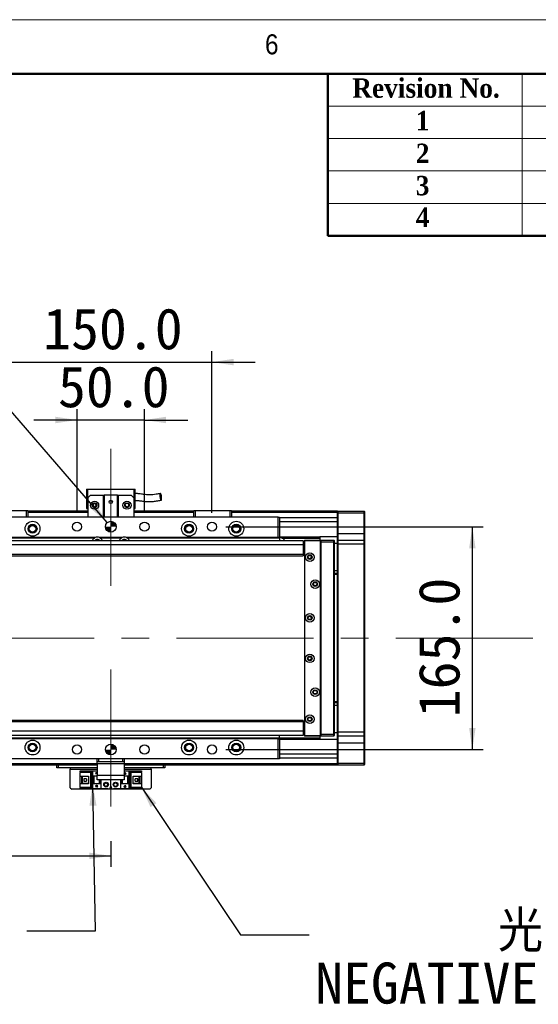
# Model space of a CAD drawing. Header units: millimetres. Extents: x 40 to 3320, y 40 to 2336.
# Tile 10 of 11: x 2091 to 2476, y 1607 to 2336. Entities that reach past the tile are written whole.
import ezdxf

# ---------------------------------------------------------------- set-up
doc = ezdxf.new("R2010")
doc.units = ezdxf.units.MM
doc.header["$LTSCALE"] = 8
doc.linetypes.add('CENTERX2', pattern=[20.32, 12.7, -2.54, 2.54, -2.54])
doc.layers.add('DIMNS', color=7, linetype='Continuous')
doc.styles.add('SLDTEXTSTYLE0', font='Gothic.ttf', dxfattribs={"width": 0.913})
doc.styles.add('SLDTEXTSTYLE1', font='timesbd.ttf', dxfattribs={"width": 0.933})
doc.styles.add('SLDTEXTSTYLE10', font='txt')
doc.styles.add('SLDTEXTSTYLE7', font='txt')
doc.styles.add('SLDTEXTSTYLE8', font='txt', dxfattribs={"bigfont": 'bigfont'})
doc.styles.add('SLDTEXTSTYLE9', font='txt', dxfattribs={"bigfont": 'bigfont'})
doc.dimstyles.new('SLDDIMSTYLE0', dxfattribs={"dimtxt": 30.4, "dimasz": 16, "dimexe": 0, "dimexo": 0.0625, "dimgap": 7.6, "dimtad": 2, "dimdec": 1, "dimrnd": 1e-09, "dimzin": 4, "dimdsep": 46, "dimtxsty": 'SLDTEXTSTYLE7', "dimsah": 1, "dimcen": 0.09, "dimadec": 0, "dimazin": 1, "dimtfac": 1, "dimtdec": 1, "dimtmove": 0, "dimatfit": 0, "dimfxl": 0, "dimfrac": 2, "dimtolj": 1, "dimtzin": 12, "dimarcsym": 0})
doc.dimstyles.new('SLDDIMSTYLE1', dxfattribs={"dimtxt": 30.4, "dimasz": 16, "dimexe": 0, "dimexo": 0.0625, "dimgap": 7.6, "dimtad": 2, "dimdec": 1, "dimrnd": 1e-09, "dimzin": 4, "dimdsep": 46, "dimtxsty": 'SLDTEXTSTYLE7', "dimsah": 1, "dimcen": 0.09, "dimadec": 0, "dimazin": 1, "dimtfac": 1, "dimtdec": 1, "dimtofl": 0, "dimtmove": 0, "dimatfit": 3, "dimfxl": 0, "dimfrac": 2, "dimtolj": 1, "dimtzin": 12, "dimarcsym": 0})
doc.dimstyles.new('SLDDIMSTYLE3', dxfattribs={"dimtxt": 0.18, "dimasz": 16, "dimexe": 0, "dimexo": 0.0625, "dimgap": 0, "dimtad": 0, "dimtih": 1, "dimtoh": 1, "dimdec": 0, "dimrnd": 1e-09, "dimzin": 0, "dimdsep": 46, "dimtxsty": 'Standard', "dimsah": 1, "dimcen": 0.09, "dimadec": 0, "dimazin": 0, "dimtfac": 16, "dimtdec": 0, "dimtofl": 0, "dimtmove": 0, "dimatfit": 3, "dimfxl": 0, "dimfrac": 2, "dimtolj": 1, "dimtzin": 0, "dimarcsym": 0})
doc.dimstyles.new('SLDDIMSTYLE5', dxfattribs={"dimtxt": 30.4, "dimasz": 16, "dimexe": 0, "dimexo": 0.0625, "dimgap": 7.6, "dimtad": 0, "dimtih": 1, "dimtoh": 1, "dimdec": 1, "dimrnd": 1e-09, "dimzin": 4, "dimdsep": 46, "dimtxsty": 'SLDTEXTSTYLE7', "dimsah": 1, "dimcen": 0, "dimadec": 0, "dimazin": 1, "dimtfac": 1, "dimtdec": 1, "dimtofl": 0, "dimtmove": 0, "dimatfit": 3, "dimfxl": 0, "dimfrac": 2, "dimtolj": 1, "dimtzin": 12, "dimarcsym": 0})

# ---------------------------------------------------------------- blocks, each defined once
blk = doc.blocks.new('_D_13')
at = {"layer": 'DIMNS'}
for p, q in [((2134.04, 1970.69), (2134.04, 2047.55)), ((2184.04, 1970.69), (2184.04, 2047.55)), ((2134.04, 2039.55), (2102.04, 2039.55)), ((2184.04, 2039.55), (2134.04, 2039.55)), ((2184.04, 2039.55), (2216.04, 2039.55))]:
    blk.add_line(p, q, dxfattribs=at)
for points in [[(2134.04, 2039.55), (2118.04, 2041.95), (2118.04, 2037.15)], [(2184.04, 2039.55), (2200.04, 2037.15), (2200.04, 2041.95)]]:
    blk.add_solid(points, dxfattribs=at)
at = {"layer": 'DIMNS', "insert": (2119.89, 2079.43), "char_height": 30.4, "attachment_point": 1, "style": 'SLDTEXTSTYLE7'}
blk.add_mtext('50.0', dxfattribs=at)
blk = doc.blocks.new('_D_14')
at = {"layer": 'DIMNS'}
for p, q in [((2084.04, 1970.69), (2084.04, 2090.44)), ((2234.04, 1970.69), (2234.04, 2090.44)), ((2084.04, 2082.44), (2052.04, 2082.44)), ((2084.04, 2082.44), (2234.04, 2082.44)), ((2234.04, 2082.44), (2266.04, 2082.44))]:
    blk.add_line(p, q, dxfattribs=at)
for points in [[(2084.04, 2082.44), (2068.04, 2084.84), (2068.04, 2080.04)], [(2234.04, 2082.44), (2250.04, 2080.04), (2250.04, 2084.84)]]:
    blk.add_solid(points, dxfattribs=at)
at = {"layer": 'DIMNS', "insert": (2108.91, 2122.33), "char_height": 30.4, "attachment_point": 1, "style": 'SLDTEXTSTYLE7'}
blk.add_mtext('150.0', dxfattribs=at)
blk = doc.blocks.new('_D_15')
at = {"layer": 'DIMNS'}
for p, q in [((2244.2, 1960.53), (2435.04, 1960.53)), ((2427.04, 1795.53), (2427.04, 1960.53)), ((2244.2, 1795.53), (2435.04, 1795.53))]:
    blk.add_line(p, q, dxfattribs=at)
for points in [[(2427.04, 1960.53), (2424.64, 1944.53), (2429.44, 1944.53)], [(2427.04, 1795.53), (2429.44, 1811.53), (2424.64, 1811.53)]]:
    blk.add_solid(points, dxfattribs=at)
at = {"layer": 'DIMNS', "insert": (2387.16, 1819.39), "char_height": 30.4, "attachment_point": 1, "rotation": 90, "style": 'SLDTEXTSTYLE7'}
blk.add_mtext('165.0', dxfattribs=at)
blk = doc.blocks.new('SW_SYMBOL_HOLE_DEPTH')
at = {"layer": 'DIMNS', "color": 0}
for p, q in [((0, 7000), (6400, 7000)), ((3200, 7000), (3200, 600)), ((800, 4440), (3200, 600)), ((5600, 4440), (3200, 600))]:
    blk.add_line(p, q, dxfattribs=at)
blk = doc.blocks.new('_D_16')
at = {"layer": 'DIMNS'}
for p, q in [((2075.19, 2057.13), (2043.19, 2057.13)), ((2156.42, 1963.55), (2075.19, 2057.13))]:
    blk.add_line(p, q, dxfattribs=at)
blk.add_solid([(2156.42, 1963.55), (2147.75, 1977.2), (2144.12, 1974.06)], dxfattribs=at)
at = {"layer": 'DIMNS', "xscale": 0.004985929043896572, "yscale": 0.004985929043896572, "zscale": 0.004985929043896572}
blk.add_blockref('SW_SYMBOL_HOLE_DEPTH', (1934.69, 2037.01), dxfattribs=at)
at = {"layer": 'DIMNS', "char_height": 30.4, "attachment_point": 1, "style": 'SLDTEXTSTYLE7'}
for s, insert in [('2X ', (1704.56, 2072.45)), ('%%c', (1761.72, 2072.15)), (' 8.0H7 ', (1808.69, 2072.45)), (' 8.0', (1979.18, 2072.45))]:
    blk.add_mtext(s, dxfattribs=dict(at, insert=insert))
blk = doc.blocks.new('_D_22')
at = {"layer": 'DIMNS'}
for p, q in [((419.04, 1729.12), (419.04, 1708.78)), ((2159.04, 1727.57), (2159.04, 1708.78)), ((419.04, 1716.78), (2159.04, 1716.78))]:
    blk.add_line(p, q, dxfattribs=at)
for points in [[(419.04, 1716.78), (435.04, 1714.38), (435.04, 1719.18)], [(2159.04, 1716.78), (2143.04, 1719.18), (2143.04, 1714.38)]]:
    blk.add_solid(points, dxfattribs=at)
at = {"layer": 'DIMNS', "insert": (1266.37, 1756.66), "char_height": 30.4, "attachment_point": 1, "style": 'SLDTEXTSTYLE7'}
blk.add_mtext('1740.0', dxfattribs=at)
blk = doc.blocks.new('SW_NOTE_6')
at = {"layer": 'DIMNS', "color": 0, "char_height": 30.4, "attachment_point": 1}
for s, insert, style in [('  光电原点', (-277.76, 55.21), 'SLDTEXTSTYLE8'), ('HOME SWITCH', (-277.76, 15.01), 'SLDTEXTSTYLE7')]:
    blk.add_mtext(s, dxfattribs=dict(at, insert=insert, style=style))
blk = doc.blocks.new('SW_NOTE_7')
at = {"layer": 'DIMNS', "color": 0, "char_height": 30.4, "attachment_point": 1}
for s, insert, style in [('     光电负限位', (4.44, 17.91), 'SLDTEXTSTYLE9'), ('NEGATIVE LIMIT SWITCH', (4.44, -20.49), 'SLDTEXTSTYLE10')]:
    blk.add_mtext(s, dxfattribs=dict(at, insert=insert, style=style))
blk = doc.blocks.new('SW_DOWELSYMBOL_0')
at = {"linetype": 'Continuous', "lineweight": 18}
h = blk.add_hatch(color=0, dxfattribs=at)
edge = h.paths.add_edge_path(flags=0)
edge.add_arc((0, 0), 4, 180, 270)
edge.add_line((0, -4), (0, 0))
edge.add_line((0, 0), (-4, 0))
h = blk.add_hatch(color=0, dxfattribs=at)
edge = h.paths.add_edge_path(flags=0)
edge.add_arc((0, 0), 4, 0, 90)
edge.add_line((0, 4), (0, 0))
edge.add_line((0, 0), (4, 0))
at = {"layer": 'DIMNS', "color": 0}
blk.add_circle((0, 0), 4, dxfattribs=at)
blk = doc.blocks.new('SW_DOWELSYMBOL_1')
at = {"linetype": 'Continuous', "lineweight": 18}
h = blk.add_hatch(color=0, dxfattribs=at)
edge = h.paths.add_edge_path(flags=0)
edge.add_arc((0, 0), 4, 180, 270)
edge.add_line((0, -4), (0, 0))
edge.add_line((0, 0), (-4, 0))
h = blk.add_hatch(color=0, dxfattribs=at)
edge = h.paths.add_edge_path(flags=0)
edge.add_arc((0, 0), 4, 0, 90)
edge.add_line((0, 4), (0, 0))
edge.add_line((0, 0), (4, 0))
at = {"layer": 'DIMNS', "color": 0}
blk.add_circle((0, 0), 4, dxfattribs=at)

msp = doc.modelspace()

# ---------------------------------------------------------------- linework, layer by layer
at = {"color": 7, "linetype": 'Continuous', "lineweight": 18}
for p, q in [((3320, 2336), (40, 2336)), ((80, 2296), (3280, 2296)), ((2464, 2296), (2464, 2176)), ((2320, 2272), (3280, 2272)), ((2320, 2248), (3280, 2248)), ((2320, 2224), (3280, 2224)), ((2320, 2200), (3280, 2200))]:
    msp.add_line(p, q, dxfattribs=at)
at = {"color": 7, "linetype": 'Continuous', "lineweight": 50}
for p, q in [((3280, 2296), (80, 2296)), ((2320, 2296), (2320, 2176)), ((3280, 2176), (2320, 2176))]:
    msp.add_line(p, q, dxfattribs=at)
at = {"color": 7, "linetype": 'Continuous', "lineweight": 25}
for p, q in [((2141.0449736, 1988.3266009), (2142.0450203, 1988.3266009)), ((2141.0449736, 1988.3266009), (2141.0449736, 1973.926603)), ((2142.0450203, 1981.9266043), (2142.0450203, 1988.3266009)), ((2142.0450203, 1988.3266009), (2176.0449402, 1988.3266009)), ((2144.0449945, 1983.9266009), (2142.0450203, 1981.9266043)), ((2144.0449945, 1983.9266009), (2153.5450212, 1983.9266009)), ((2153.5450212, 1967.5266064), (2153.5450212, 1983.9266009)), ((2153.5450212, 1983.9266009), (2154.044985, 1983.9266009)), ((2154.044985, 1983.9266009), (2154.044985, 1967.5266064)), ((2164.0449755, 1983.9266009), (2154.044985, 1983.9266009)), ((2164.0449755, 1967.5266064), (2164.0449755, 1983.9266009)), ((2164.0449755, 1983.9266009), (2164.5449392, 1983.9266009)), ((2164.5449392, 1983.9266009), (2164.5449392, 1967.5266064)), ((2164.5449392, 1983.9266009), (2174.0449659, 1983.9266009)), ((2176.0449402, 1981.9266043), (2174.0449659, 1983.9266009)), ((2176.0449402, 1988.3266009), (2177.0449869, 1988.3266009)), ((2176.0449402, 1988.3266009), (2176.0449402, 1981.9266043)), ((2177.0449869, 1973.926603), (2177.0449869, 1988.3266009)), ((2142.0450203, 1981.9266043), (2142.0450203, 1967.5266064)), ((2176.0449402, 1981.9266043), (2176.0449402, 1967.5266064)), ((2096.5449802, 1972.226604), (2070.5449574, 1972.226604)), ((2070.6692926, 1972.5266017), (2096.4207642, 1972.5266017)), ((2096.5449802, 1972.226604), (2096.4207642, 1972.5266017)), ((2096.4207642, 1972.5266017), (2097.2449772, 1972.5266017)), ((2097.545027, 1972.226604), (2096.5449802, 1972.226604)), ((2096.5449802, 1967.5266064), (2096.5449802, 1972.226604)), ((2097.2449772, 1972.5266017), (2097.545027, 1972.226604)), ((2097.545027, 1972.226604), (2097.545027, 1967.5266064)), ((2142.0450203, 1972.0266006), (2097.545027, 1972.0266006)), ((2097.545027, 1971.8266047), (2142.0450203, 1971.8266047)), ((2097.545027, 1971.6266013), (2142.0450203, 1971.6266013)), ((2097.545027, 1971.5266071), (2142.0450203, 1971.5266071)), ((2141.0449736, 1973.926603), (2142.0450203, 1973.926603)), ((2176.0449402, 1973.926603), (2177.0449869, 1973.926603)), ((2220.5449335, 1972.0266006), (2176.0449402, 1972.0266006)), ((2176.0449402, 1971.8266047), (2220.5449335, 1971.8266047)), ((2176.0449402, 1971.6266013), (2220.5449335, 1971.6266013)), ((2176.0449402, 1971.5266071), (2220.5449335, 1971.5266071)), ((2220.5449335, 1972.226604), (2220.8449833, 1972.5266017)), ((2221.5449802, 1972.226604), (2220.5449335, 1972.226604)), ((2220.5449335, 1967.5266064), (2220.5449335, 1972.226604)), ((2220.8449833, 1972.5266017), (2221.6691963, 1972.5266017)), ((2221.5449802, 1972.226604), (2221.6691963, 1972.5266017)), ((2247.5450031, 1972.226604), (2221.5449802, 1972.226604)), ((2221.5449802, 1972.226604), (2221.5449802, 1967.5266064)), ((2221.6691963, 1972.5266017), (2247.4206678, 1972.5266017)), ((2247.4206678, 1972.5266017), (2248.2450001, 1972.5266017)), ((2247.5450031, 1972.226604), (2247.4206678, 1972.5266017)), ((2248.5449307, 1972.226604), (2247.5450031, 1972.226604)), ((2247.5450031, 1967.5266064), (2247.5450031, 1972.226604)), ((2248.2450001, 1972.5266017), (2248.5449307, 1972.226604)), ((2248.5449307, 1972.226604), (2248.5449307, 1967.5266064)), ((2327.0449631, 1972.0266006), (2248.5449307, 1972.0266006)), ((2248.5449307, 1971.5266071), (2327.0449631, 1971.5266071)), ((2327.0449631, 1971.726603), (2327.3450129, 1972.0266006)), ((2327.0449631, 1972.0266006), (2327.0449631, 1971.726603)), ((2327.0449631, 1970.5266051), (2327.0449631, 1971.726603)), ((2327.0449631, 1970.5266051), (2327.3450129, 1970.5266051)), ((2327.0449631, 1955.5266045), (2327.0449631, 1970.5266051)), ((2327.3450129, 1972.0266006), (2327.3450129, 1970.5266051)), ((2327.3450129, 1972.0266006), (2346.7450134, 1972.0266006)), ((2346.7450134, 1970.5266051), (2327.3450129, 1970.5266051)), ((2327.3450129, 1970.5266051), (2327.3450129, 1955.5266045)), ((2346.7450134, 1970.5266051), (2346.7450134, 1972.0266006)), ((2346.7450134, 1972.0266006), (2347.044944, 1971.726603)), ((2346.7450134, 1970.5266051), (2347.044944, 1970.5266051)), ((2346.7450134, 1955.5266045), (2346.7450134, 1970.5266051)), ((2347.044944, 1971.726603), (2347.044944, 1970.5266051)), ((2347.044944, 1970.5266051), (2347.044944, 1955.5266045)), ((2283.0449335, 1967.5266064), (2035.045027, 1967.5266064)), ((2283.0449335, 1952.5266058), (2283.0449335, 1967.5266064)), ((2283.0449335, 1967.5266064), (2284.0449802, 1967.5266064)), ((2284.0449802, 1967.5266064), (2284.0449802, 1952.5266058)), ((2327.0449631, 1967.0266054), (2284.0449802, 1967.0266054)), ((2327.0449631, 1955.5266045), (2327.3450129, 1955.5266045)), ((2327.0449631, 1950.2266042), (2327.0449631, 1955.5266045)), ((2327.3450129, 1955.5266045), (2327.3450129, 1950.5266018)), ((2327.3450129, 1955.5266045), (2346.7450134, 1955.5266045)), ((2346.7450134, 1950.5266018), (2346.7450134, 1955.5266045)), ((2346.7450134, 1955.5266045), (2347.044944, 1955.5266045)), ((2347.044944, 1955.5266045), (2347.044944, 1950.2266042)), ((2301.5450232, 1950.0266008), (275.5450003, 1950.0266008)), ((2301.5450232, 1947.0266021), (275.5450003, 1947.0266021)), ((2146.6449492, 1952.0266048), (2034.0449802, 1952.0266048)), ((2147.5250713, 1952.5266058), (2035.045027, 1952.5266058)), ((2167.5250523, 1952.5266058), (2150.564789, 1952.5266058)), ((2166.6449301, 1952.0266048), (2151.4450304, 1952.0266048)), ((2283.0449335, 1952.5266058), (2170.5648891, 1952.5266058)), ((2284.0449802, 1952.0266048), (2171.4450113, 1952.0266048)), ((2284.0449802, 1952.5266058), (2283.0449335, 1952.5266058)), ((2284.0449802, 1953.0266068), (2314.0449516, 1953.0266068)), ((2284.0449802, 1952.5266058), (2284.0449802, 1952.0266048)), ((2284.0449802, 1952.0266048), (2284.0449802, 1950.0266008)), ((2314.0449516, 1952.596604), (2285.5298512, 1952.596604)), ((2286.2955324, 1952.0225145), (2314.0449516, 1952.0225145)), ((2287.5539057, 1950.0266008), (2287.6449816, 1951.328776)), ((2301.5450232, 1950.0266008), (2301.5450232, 1947.0266021)), ((2302.5449507, 1949.2446921), (2301.5450232, 1949.2446921)), ((2302.5449507, 1948.0266042), (2301.5450232, 1948.0266042)), ((2301.5450232, 1947.0266021), (2301.5450232, 1940.0265991)), ((2302.8450005, 1950.5266018), (2302.5449507, 1950.2266042)), ((2302.5449507, 1949.5266072), (2302.5449507, 1950.2266042)), ((2302.8450005, 1950.2266042), (2302.5449507, 1950.2266042)), ((2303.0450336, 1950.0266008), (2302.5449507, 1949.5266072)), ((2302.5449507, 1949.5266072), (2302.5449507, 1806.5266005)), ((2302.8450005, 1950.2266042), (2302.8450005, 1950.5266018)), ((2302.8450005, 1950.5266018), (2315.0449984, 1950.5266018)), ((2302.8450005, 1950.2266042), (2302.8450005, 1949.8266048)), ((2315.0449984, 1950.2266042), (2302.8450005, 1950.2266042)), ((2314.0449516, 1950.0266008), (2303.0450336, 1950.0266008)), ((2314.0449516, 1953.0266068), (2314.0449516, 1952.596604)), ((2327.0449631, 1953.0266068), (2314.0449516, 1953.0266068)), ((2314.0449516, 1952.596604), (2314.0449516, 1952.0225145)), ((2314.0449516, 1952.0225145), (2314.0449516, 1950.5266018)), ((2314.5450346, 1949.5266072), (2314.0449516, 1950.0266008)), ((2314.5450346, 1806.5266005), (2314.5450346, 1949.5266072)), ((2315.0449984, 1949.0266062), (2315.0449984, 1950.5266018)), ((2315.0449984, 1950.5266018), (2324.2449753, 1950.5266018)), ((2324.2449753, 1949.0266062), (2315.0449984, 1949.0266062)), ((2315.0449984, 1807.0266015), (2315.0449984, 1949.0266062)), ((2324.2449753, 1949.0266062), (2324.2449753, 1950.5266018)), ((2324.5450251, 1950.2266042), (2324.2449753, 1950.5266018)), ((2324.5450251, 1949.0266062), (2324.2449753, 1949.0266062)), ((2324.2449753, 1807.0266015), (2324.2449753, 1949.0266062)), ((2324.5450251, 1950.2266042), (2324.5450251, 1949.0266062)), ((2324.5450251, 1949.0266062), (2324.5450251, 1807.0266015)), ((2327.0449631, 1948.0266042), (2324.5450251, 1948.0266042)), ((2327.3450129, 1950.5266018), (2327.0449631, 1950.2266042)), ((2327.0449631, 1947.5266032), (2327.0449631, 1950.2266042)), ((2327.3450129, 1947.5266032), (2327.0449631, 1947.5266032)), ((2327.0449631, 1808.5266046), (2327.0449631, 1947.5266032)), ((2327.3450129, 1950.5266018), (2327.3450129, 1947.5266032)), ((2327.3450129, 1950.5266018), (2346.7450134, 1950.5266018)), ((2346.7450134, 1947.5266032), (2327.3450129, 1947.5266032)), ((2327.3450129, 1947.5266032), (2327.3450129, 1808.5266046)), ((2346.7450134, 1947.5266032), (2346.7450134, 1950.5266018)), ((2346.7450134, 1950.5266018), (2347.044944, 1950.2266042)), ((2346.7450134, 1947.5266032), (2347.044944, 1947.5266032)), ((2346.7450134, 1808.5266046), (2346.7450134, 1947.5266032)), ((2347.044944, 1950.2266042), (2347.044944, 1947.5266032)), ((2347.044944, 1947.5266032), (2347.044944, 1808.5266046)), ((2301.5450232, 1940.0265991), (275.5450003, 1940.0265991)), ((2301.5450232, 1940.0265991), (2301.5450232, 1939.0266008)), ((275.5450003, 1939.0266008), (2301.5450232, 1939.0266008)), ((2324.5450251, 1928.0266046), (2327.0449631, 1928.0266046)), ((2324.5450251, 1926.0266043), (2327.0449631, 1926.0266043)), ((2327.0449631, 1925.0266023), (2324.5450251, 1925.0266023)), ((2324.5450251, 1831.0266055), (2327.0449631, 1831.0266055)), ((2327.0449631, 1830.0266035), (2324.5450251, 1830.0266035)), ((2327.0449631, 1828.0266031), (2324.5450251, 1828.0266031)), ((2301.5450232, 1817.0266069), (275.5450003, 1817.0266069)), ((2301.5450232, 1816.0266049), (275.5450003, 1816.0266049)), ((2301.5450232, 1817.0266069), (2301.5450232, 1816.0266049)), ((2301.5450232, 1816.0266049), (2301.5450232, 1809.0266056)), ((2301.5450232, 1809.0266056), (275.5450003, 1809.0266056)), ((2301.5450232, 1809.0266056), (2301.5450232, 1806.026607)), ((2327.3450129, 1808.5266046), (2327.0449631, 1808.5266046)), ((2327.0449631, 1805.8266036), (2327.0449631, 1808.5266046)), ((2327.3450129, 1808.5266046), (2346.7450134, 1808.5266046)), ((2327.3450129, 1808.5266046), (2327.3450129, 1805.526606)), ((2346.7450134, 1808.5266046), (2347.044944, 1808.5266046)), ((2346.7450134, 1805.526606), (2346.7450134, 1808.5266046)), ((2347.044944, 1808.5266046), (2347.044944, 1805.8266036)), ((2301.5450232, 1806.026607), (275.5450003, 1806.026607)), ((2284.0449802, 1804.0266029), (2034.0449802, 1804.0266029)), ((2283.0449335, 1803.5266019), (2035.045027, 1803.5266019)), ((2283.0449335, 1788.5266013), (2283.0449335, 1803.5266019)), ((2283.0449335, 1803.5266019), (2284.0449802, 1803.5266019)), ((2284.0449802, 1804.0266029), (2284.0449802, 1806.026607)), ((2314.0449516, 1804.0306933), (2284.0449802, 1804.0306933)), ((2284.0449802, 1804.0266029), (2284.0449802, 1803.5266019)), ((2284.0449802, 1803.5266019), (2284.0449802, 1788.5266013)), ((2314.0449516, 1803.4566037), (2284.0449802, 1803.4566037)), ((2314.0449516, 1803.0266009), (2284.0449802, 1803.0266009)), ((2301.5450232, 1808.0266036), (2302.5449507, 1808.0266036)), ((2301.5450232, 1806.8085156), (2302.5449507, 1806.8085156)), ((2302.5449507, 1806.5266005), (2303.0450336, 1806.026607)), ((2302.5449507, 1805.8266036), (2302.5449507, 1806.5266005)), ((2302.5449507, 1805.8266036), (2302.8450005, 1805.8266036)), ((2302.5449507, 1805.8266036), (2302.8450005, 1805.526606)), ((2302.8450005, 1806.2266029), (2302.8450005, 1805.8266036)), ((2302.8450005, 1805.8266036), (2315.0449984, 1805.8266036)), ((2302.8450005, 1805.526606), (2302.8450005, 1805.8266036)), ((2315.0449984, 1805.526606), (2302.8450005, 1805.526606)), ((2303.0450336, 1806.026607), (2314.0449516, 1806.026607)), ((2314.0449516, 1806.026607), (2314.5450346, 1806.5266005)), ((2314.0449516, 1805.526606), (2314.0449516, 1804.0306933)), ((2314.0449516, 1804.0306933), (2314.0449516, 1803.4566037)), ((2314.0449516, 1803.4566037), (2314.0449516, 1803.0266009)), ((2327.0449631, 1803.0266009), (2314.0449516, 1803.0266009)), ((2315.0449984, 1807.0266015), (2324.2449753, 1807.0266015)), ((2315.0449984, 1805.526606), (2315.0449984, 1807.0266015)), ((2324.2449753, 1805.526606), (2315.0449984, 1805.526606)), ((2324.5450251, 1807.0266015), (2324.2449753, 1807.0266015)), ((2324.2449753, 1805.526606), (2324.2449753, 1807.0266015)), ((2324.5450251, 1805.8266036), (2324.2449753, 1805.526606)), ((2324.5450251, 1808.0266036), (2327.0449631, 1808.0266036)), ((2324.5450251, 1807.0266015), (2324.5450251, 1805.8266036)), ((2327.3450129, 1805.526606), (2327.0449631, 1805.8266036)), ((2327.0449631, 1800.5266033), (2327.0449631, 1805.8266036)), ((2346.7450134, 1805.526606), (2327.3450129, 1805.526606)), ((2327.3450129, 1805.526606), (2327.3450129, 1800.5266033)), ((2346.7450134, 1805.526606), (2347.044944, 1805.8266036)), ((2346.7450134, 1800.5266033), (2346.7450134, 1805.526606)), ((2347.044944, 1805.8266036), (2347.044944, 1800.5266033)), ((2327.3450129, 1800.5266033), (2327.0449631, 1800.5266033)), ((2327.0449631, 1785.5266027), (2327.0449631, 1800.5266033)), ((2327.3450129, 1800.5266033), (2346.7450134, 1800.5266033)), ((2327.3450129, 1800.5266033), (2327.3450129, 1785.5266027)), ((2347.044944, 1800.5266033), (2346.7450134, 1800.5266033)), ((2346.7450134, 1785.5266027), (2346.7450134, 1800.5266033)), ((2347.044944, 1800.5266033), (2347.044944, 1785.5266027)), ((2283.0449335, 1788.5266013), (2035.045027, 1788.5266013)), ((2149.0449898, 1786.5266047), (2149.0449898, 1788.5266013)), ((2150.0449173, 1786.5266047), (2149.0449898, 1786.5266047)), ((2149.0449898, 1785.0266017), (2149.0449898, 1786.5266047)), ((2150.0449173, 1788.5266013), (2150.0449173, 1786.5266047)), ((2168.044924, 1786.5266047), (2150.0449173, 1786.5266047)), ((2168.044924, 1786.5266047), (2168.044924, 1788.5266013)), ((2169.0449707, 1786.5266047), (2168.044924, 1786.5266047)), ((2169.0449707, 1788.5266013), (2169.0449707, 1786.5266047)), ((2169.0449707, 1786.5266047), (2169.0449707, 1785.0266017)), ((2284.0449802, 1788.5266013), (2283.0449335, 1788.5266013)), ((2327.0449631, 1789.0266023), (2284.0449802, 1789.0266023)), ((2149.0449898, 1784.0266071), (2067.0449726, 1784.0266071)), ((2119.0450184, 1782.026603), (2119.0450184, 1784.0266071)), ((2120.0449459, 1782.026603), (2119.0450184, 1782.026603)), ((2120.0449459, 1784.0266071), (2120.0449459, 1782.026603)), ((2149.0449898, 1782.026603), (2120.0449459, 1782.026603)), ((2129.0450089, 1782.026603), (2129.0450089, 1781.026601)), ((2129.0450089, 1767.2266058), (2129.0450089, 1781.026601)), ((2136.3450281, 1778.9266027), (2136.3450281, 1779.7266014)), ((2136.3450281, 1779.7266014), (2145.545005, 1779.7266014)), ((2145.545005, 1779.7266014), (2145.545005, 1776.0266058)), ((2145.545005, 1779.7266014), (2149.0449898, 1779.7266014)), ((2169.0449707, 1785.0266017), (2149.0449898, 1785.0266017)), ((2149.0449898, 1785.0266017), (2149.0449898, 1776.5266068)), ((2169.0449707, 1785.0266017), (2169.0449707, 1776.5266068)), ((2327.0449631, 1784.0266071), (2169.0449707, 1784.0266071)), ((2198.0450146, 1782.026603), (2169.0449707, 1782.026603)), ((2169.0449707, 1779.7266014), (2172.5449554, 1779.7266014)), ((2172.5449554, 1776.0266058), (2172.5449554, 1779.7266014)), ((2172.5449554, 1779.7266014), (2181.7449324, 1779.7266014)), ((2181.7449324, 1779.7266014), (2181.7449324, 1778.9266027)), ((2189.0449516, 1781.026601), (2189.0449516, 1782.026603)), ((2189.0449516, 1781.026601), (2189.0449516, 1767.2266058)), ((2198.0450146, 1782.026603), (2198.0450146, 1784.0266071)), ((2199.0449421, 1782.026603), (2198.0450146, 1782.026603)), ((2199.0449421, 1784.0266071), (2199.0449421, 1782.026603)), ((2327.3450129, 1785.5266027), (2327.0449631, 1785.5266027)), ((2327.0449631, 1784.3266047), (2327.0449631, 1785.5266027)), ((2327.3450129, 1784.0266071), (2327.0449631, 1784.3266047)), ((2327.0449631, 1784.3266047), (2327.0449631, 1784.0266071)), ((2327.3450129, 1785.5266027), (2346.7450134, 1785.5266027)), ((2327.3450129, 1785.5266027), (2327.3450129, 1784.0266071)), ((2346.7450134, 1784.0266071), (2327.3450129, 1784.0266071)), ((2347.044944, 1785.5266027), (2346.7450134, 1785.5266027)), ((2346.7450134, 1784.0266071), (2346.7450134, 1785.5266027)), ((2347.044944, 1784.3266047), (2346.7450134, 1784.0266071)), ((2347.044944, 1785.5266027), (2347.044944, 1784.3266047)), ((2144.6449749, 1778.9266027), (2136.3450281, 1778.9266027)), ((2136.3450281, 1778.9266027), (2136.3450281, 1778.4266017)), ((2144.1450111, 1778.4266017), (2136.3450281, 1778.4266017)), ((2136.3450281, 1775.8266024), (2136.3450281, 1778.4266017)), ((2136.3450281, 1775.8266024), (2142.5449841, 1775.8266024)), ((2136.3450281, 1770.2266045), (2136.3450281, 1775.8266024)), ((2137.6450054, 1770.2266045), (2137.6450054, 1775.8266024)), ((2138.1449692, 1775.4766039), (2138.1449692, 1775.8266024)), ((2142.5449841, 1775.4766039), (2138.1449692, 1775.4766039)), ((2138.1449692, 1770.5766029), (2138.1449692, 1775.4766039)), ((2139.1049616, 1773.8266058), (2139.1049616, 1772.2266011)), ((2140.944957, 1773.8266058), (2139.1049616, 1773.8266058)), ((2139.1049616, 1772.2266011), (2140.944957, 1772.2266011)), ((2140.944957, 1773.8266058), (2140.944957, 1772.2266011)), ((2142.5449841, 1775.8266024), (2142.5449841, 1770.2266045)), ((2144.1450111, 1778.4266017), (2144.6449749, 1778.9266027)), ((2144.1450111, 1767.6266051), (2144.1450111, 1778.4266017)), ((2144.6449749, 1767.1266041), (2144.6449749, 1778.9266027)), ((2145.545005, 1776.0266058), (2149.0449898, 1776.0266058)), ((2145.545005, 1776.0266058), (2145.545005, 1770.0266011)), ((2146.0449688, 1776.0266058), (2146.0449688, 1770.0266011)), ((2146.3450186, 1776.0266058), (2146.3450186, 1770.0266011)), ((2147.9449265, 1778.2266058), (2148.1449596, 1778.2266058)), ((2148.545026, 1777.0266004), (2147.9449265, 1778.2266058)), ((2148.1449596, 1778.6266051), (2148.9449732, 1778.6266051)), ((2148.1449596, 1778.2266058), (2148.1449596, 1778.6266051)), ((2149.0449898, 1778.0266024), (2148.545026, 1777.0266004)), ((2148.9449732, 1778.6266051), (2148.9449732, 1778.2266058)), ((2148.9449732, 1778.2266058), (2149.0449898, 1778.2266058)), ((2149.0449898, 1776.5266068), (2169.0449707, 1776.5266068)), ((2149.0449898, 1773.0266071), (2149.0449898, 1776.5266068)), ((2169.0449707, 1773.0266071), (2149.0449898, 1773.0266071)), ((2150.7450335, 1770.0266011), (2150.7450335, 1773.0266071)), ((2151.044964, 1770.0266011), (2151.044964, 1773.0266071)), ((2151.5449278, 1773.0266071), (2151.5449278, 1770.0266011)), ((2159.0449802, 1768.3266021), (2159.0449802, 1773.0266071)), ((2166.5450327, 1770.0266011), (2166.5450327, 1773.0266071)), ((2167.0449965, 1773.0266071), (2167.0449965, 1770.0266011)), ((2167.344927, 1773.0266071), (2167.344927, 1770.0266011)), ((2169.0449707, 1777.6266031), (2169.5449345, 1778.6266051)), ((2169.1449873, 1777.4266071), (2169.0449707, 1777.4266071)), ((2169.0449707, 1776.5266068), (2169.0449707, 1773.0266071)), ((2169.0449707, 1776.0266058), (2172.5449554, 1776.0266058)), ((2169.1449873, 1777.0266004), (2169.1449873, 1777.4266071)), ((2169.9450008, 1777.0266004), (2169.1449873, 1777.0266004)), ((2169.5449345, 1778.6266051), (2170.145034, 1777.4266071)), ((2169.9450008, 1777.4266071), (2169.9450008, 1777.0266004)), ((2170.145034, 1777.4266071), (2169.9450008, 1777.4266071)), ((2171.7449419, 1770.0266011), (2171.7449419, 1776.0266058)), ((2172.0449917, 1770.0266011), (2172.0449917, 1776.0266058)), ((2172.5449554, 1770.0266011), (2172.5449554, 1776.0266058)), ((2181.7449324, 1778.9266027), (2173.4449856, 1778.9266027)), ((2173.4449856, 1778.9266027), (2173.9449493, 1778.4266017)), ((2173.4449856, 1778.9266027), (2173.4449856, 1767.1266041)), ((2181.7449324, 1778.4266017), (2173.9449493, 1778.4266017)), ((2173.9449493, 1778.4266017), (2173.9449493, 1767.6266051)), ((2175.5449764, 1775.8266024), (2181.7449324, 1775.8266024)), ((2175.5449764, 1770.2266045), (2175.5449764, 1775.8266024)), ((2179.9449913, 1775.4766039), (2175.5449764, 1775.4766039)), ((2178.9849989, 1773.8266058), (2177.1450035, 1773.8266058)), ((2177.1450035, 1772.2266011), (2177.1450035, 1773.8266058)), ((2177.1450035, 1772.2266011), (2178.9849989, 1772.2266011)), ((2178.9849989, 1772.2266011), (2178.9849989, 1773.8266058)), ((2179.9449913, 1775.8266024), (2179.9449913, 1775.4766039)), ((2179.9449913, 1775.4766039), (2179.9449913, 1770.5766029)), ((2180.4449551, 1775.8266024), (2180.4449551, 1770.2266045)), ((2181.7449324, 1778.4266017), (2181.7449324, 1778.9266027)), ((2181.7449324, 1778.4266017), (2181.7449324, 1775.8266024)), ((2181.7449324, 1775.8266024), (2181.7449324, 1770.2266045)), ((2129.0450089, 1767.2266058), (2130.0449364, 1766.2266038)), ((2188.0450241, 1766.2266038), (2130.0449364, 1766.2266038)), ((2142.5449841, 1770.2266045), (2136.3450281, 1770.2266045)), ((2136.3450281, 1767.6266051), (2136.3450281, 1770.2266045)), ((2136.3450281, 1767.6266051), (2144.1450111, 1767.6266051)), ((2136.3450281, 1767.6266051), (2136.3450281, 1767.1266041)), ((2136.3450281, 1767.1266041), (2144.6449749, 1767.1266041)), ((2136.3450281, 1766.3266055), (2136.3450281, 1767.1266041)), ((2145.545005, 1766.3266055), (2136.3450281, 1766.3266055)), ((2138.1449692, 1770.2266045), (2138.1449692, 1770.5766029)), ((2138.1449692, 1770.5766029), (2142.5449841, 1770.5766029)), ((2144.6449749, 1767.1266041), (2144.1450111, 1767.6266051)), ((2145.545005, 1770.0266011), (2145.545005, 1766.3266055)), ((2151.5449278, 1770.0266011), (2145.545005, 1770.0266011)), ((2151.5449278, 1766.3266055), (2145.545005, 1766.3266055)), ((2147.9449265, 1768.6266072), (2148.1449596, 1768.6266072)), ((2148.545026, 1767.4266018), (2147.9449265, 1768.6266072)), ((2148.1449596, 1769.0266065), (2148.9449732, 1769.0266065)), ((2148.1449596, 1768.6266072), (2148.1449596, 1769.0266065)), ((2149.1450064, 1768.6266072), (2148.545026, 1767.4266018)), ((2148.9449732, 1769.0266065), (2148.9449732, 1768.6266072)), ((2148.9449732, 1768.6266072), (2149.1450064, 1768.6266072)), ((2151.5449278, 1770.0266011), (2151.5449278, 1766.3266055)), ((2157.045006, 1766.3266055), (2151.5449278, 1766.3266055)), ((2166.5450327, 1766.3266055), (2161.0449545, 1766.3266055)), ((2166.5450327, 1766.3266055), (2166.5450327, 1770.0266011)), ((2172.5449554, 1770.0266011), (2166.5450327, 1770.0266011)), ((2172.5449554, 1766.3266055), (2166.5450327, 1766.3266055)), ((2168.9449541, 1767.8266011), (2169.5449345, 1769.0266065)), ((2169.1449873, 1767.8266011), (2168.9449541, 1767.8266011)), ((2169.1449873, 1767.4266018), (2169.1449873, 1767.8266011)), ((2169.9450008, 1767.4266018), (2169.1449873, 1767.4266018)), ((2169.5449345, 1769.0266065), (2170.145034, 1767.8266011)), ((2169.9450008, 1767.8266011), (2169.9450008, 1767.4266018)), ((2170.145034, 1767.8266011), (2169.9450008, 1767.8266011)), ((2172.5449554, 1766.3266055), (2172.5449554, 1770.0266011)), ((2181.7449324, 1766.3266055), (2172.5449554, 1766.3266055)), ((2173.9449493, 1767.6266051), (2173.4449856, 1767.1266041)), ((2173.4449856, 1767.1266041), (2181.7449324, 1767.1266041)), ((2173.9449493, 1767.6266051), (2181.7449324, 1767.6266051)), ((2175.5449764, 1770.5766029), (2179.9449913, 1770.5766029)), ((2181.7449324, 1770.2266045), (2175.5449764, 1770.2266045)), ((2179.9449913, 1770.5766029), (2179.9449913, 1770.2266045)), ((2181.7449324, 1770.2266045), (2181.7449324, 1767.6266051)), ((2181.7449324, 1767.1266041), (2181.7449324, 1767.6266051)), ((2181.7449324, 1767.1266041), (2181.7449324, 1766.3266055)), ((2188.0450241, 1766.2266038), (2189.0449516, 1767.2266058))]:
    msp.add_line(p, q, dxfattribs=at)
at = {"color": 8, "linetype": 'Continuous', "lineweight": 25}
for p, q in [((2142.0450203, 1971.0266061), (2097.545027, 1971.0266061)), ((2220.5449335, 1971.0266061), (2176.0449402, 1971.0266061)), ((2327.0449631, 1971.0266061), (2248.5449307, 1971.0266061)), ((2327.0449631, 1964.0266068), (2284.0449802, 1964.0266068)), ((2327.0449631, 1792.0266009), (2284.0449802, 1792.0266009)), ((2149.0449898, 1785.0266017), (2067.0449726, 1785.0266017)), ((2129.0450089, 1781.026601), (2149.0449898, 1781.026601)), ((2327.0449631, 1785.0266017), (2169.0449707, 1785.0266017)), ((2169.0449707, 1781.026601), (2189.0449516, 1781.026601))]:
    msp.add_line(p, q, dxfattribs=at)
at = {"color": 7, "linetype": 'Continuous', "lineweight": 25, "flags": 128}
msp.add_lwpolyline([(2287.6449816, 1951.328776), (2287.4739162, 1951.397895), (2286.9867079, 1951.5947319), (2286.2576239, 1951.889313), (2285.3975288, 1952.2367932), (2284.537553, 1952.5842733), (2284.0449802, 1952.7832783)], dxfattribs=at)
at = {"color": 7, "linetype": 'Continuous', "lineweight": 25}
for centre, radius in [((2147.0449755, 1976.426604), 3), ((2147.0449755, 1976.426604), 1.7), ((2147.0449755, 1976.426604), 1.6), ((2159.0449755, 1978.926604), 1.25), ((2171.0449755, 1976.426604), 3), ((2171.0449755, 1976.426604), 1.7), ((2171.0449755, 1976.426604), 1.6), ((2101.0449755, 1959.026604), 5.5), ((2101.0449755, 1959.026604), 3.3), ((2101.0449755, 1959.026604), 3), ((2101.0449755, 1959.026604), 2.4585), ((2134.0449755, 1960.526604), 3.4), ((2159.0449755, 1960.526604), 4), ((2184.0449755, 1960.526604), 3.4), ((2217.0449755, 1959.026604), 5.5), ((2217.0449755, 1959.026604), 3.3), ((2217.0449755, 1959.026604), 3), ((2217.0449755, 1959.026604), 2.4585), ((2234.0449755, 1960.526604), 3.4), ((2252.0449755, 1959.026604), 5.5), ((2252.0449755, 1959.026604), 3.3), ((2252.0449755, 1959.026604), 3), ((2252.0449755, 1959.026604), 2.4585), ((2306.5449755, 1938.026604), 3.15), ((2306.5449755, 1938.026604), 1.7), ((2306.5449755, 1938.026604), 1.6), ((2306.5449755, 1938.026604), 1.25), ((2310.5449755, 1918.026604), 3.15), ((2310.5449755, 1918.026604), 1.7), ((2310.5449755, 1918.026604), 1.6), ((2310.5449755, 1918.026604), 1.25), ((2306.5449755, 1893.026604), 3.15), ((2306.5449755, 1893.026604), 1.7), ((2306.5449755, 1893.026604), 1.6), ((2306.5449755, 1893.026604), 1.25), ((2306.5449755, 1863.026604), 3.15), ((2306.5449755, 1863.026604), 1.7), ((2306.5449755, 1863.026604), 1.6), ((2306.5449755, 1863.026604), 1.25), ((2310.5449755, 1838.026604), 3.15), ((2310.5449755, 1838.026604), 1.7), ((2310.5449755, 1838.026604), 1.6), ((2310.5449755, 1838.026604), 1.25), ((2306.5449755, 1818.026604), 3.15), ((2306.5449755, 1818.026604), 1.7), ((2306.5449755, 1818.026604), 1.6), ((2306.5449755, 1818.026604), 1.25), ((2101.0449755, 1797.026604), 5.5), ((2217.0449755, 1797.026604), 5.5), ((2252.0449755, 1797.026604), 5.5), ((2101.0449755, 1797.026604), 3.3), ((2101.0449755, 1797.026604), 3), ((2101.0449755, 1797.026604), 2.4585), ((2134.0449755, 1795.526604), 3.4), ((2159.0449755, 1795.526604), 4), ((2184.0449755, 1795.526604), 3.4), ((2217.0449755, 1797.026604), 3.3), ((2217.0449755, 1797.026604), 3), ((2217.0449755, 1797.026604), 2.4585), ((2234.0449755, 1795.526604), 3.4), ((2252.0449755, 1797.026604), 3.3), ((2252.0449755, 1797.026604), 3), ((2252.0449755, 1797.026604), 2.4585), ((2155.5449755, 1769.526604), 1.75), ((2155.5449755, 1769.526604), 1.25), ((2162.5449755, 1769.526604), 1.75), ((2162.5449755, 1769.526604), 1.25)]:
    msp.add_circle(centre, radius, dxfattribs=at)
for centre, radius, start, end in [((2149.0449755, 1948.826604), 4, 126.8698976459, 162.5423968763), ((2149.0449755, 1948.826604), 2.25, 32.2309526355, 147.7690473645), ((2149.0449755, 1948.826604), 4, 67.6683549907, 112.3316450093), ((2149.0449755, 1948.826604), 4, 17.4576031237, 53.1301023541), ((2169.0449755, 1948.826604), 4, 126.8698976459, 162.5423968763), ((2169.0449755, 1948.826604), 2.25, 32.2309526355, 147.7690473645), ((2169.0449755, 1948.826604), 4, 67.6683549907, 112.3316450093), ((2169.0449755, 1948.826604), 4, 17.4576031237, 53.1301023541), ((2284.859338, 1950.9046155), 1.82, 30.1224828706, 105.8673084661), ((2157.0449755, 1768.326604), 2, 270, 0), ((2161.0449755, 1768.326604), 2, 180, 270)]:
    msp.add_arc(centre, radius, start, end, dxfattribs=at)
for points, knots in [([(2195.7867138, 1985.0780584), (2194.7424277, 1984.9121794), (2192.9223371, 1984.6230682), (2190.5438469, 1984.2522521), (2188.733309, 1984.1080008), (2187.149088, 1984.0799093), (2185.3792121, 1984.1599543), (2183.5245944, 1984.3818588), (2181.6271123, 1984.6679089), (2180.1073574, 1984.8896089), (2178.6868913, 1985.0247182), (2177.7430845, 1985.0772371), (2177.185824, 1985.0547749), (2177.0449869, 1985.0490979)], [0, 0, 0, 0, 0.172819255, 0.3012074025, 0.3945056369, 0.4621977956, 0.5503030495, 0.6704373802, 0.7542672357, 0.8531355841, 0.9124955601, 0.9778849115, 1, 1, 1, 1]), ([(2195.4050056, 1983.9160062), (2195.4313393, 1984.1651068), (2195.4840657, 1984.6638668), (2195.6619636, 1985.068752), (2195.8845617, 1985.1100625), (2196.1165441, 1984.8299332), (2196.332373, 1984.3190363), (2196.5196809, 1983.6256729), (2196.6600587, 1982.8184112), (2196.7374705, 1981.9791281), (2196.7415473, 1981.2003331), (2196.6687652, 1980.5794975), (2196.5274709, 1980.1886712), (2196.3284408, 1980.1016726), (2196.127505, 1980.2058589), (2195.9377911, 1980.5503204), (2195.7679419, 1981.0813008), (2195.6166461, 1981.8149093), (2195.5054268, 1982.5611099), (2195.4314174, 1983.1051144), (2195.4036572, 1983.3640856), (2195.3916371, 1983.4491071), (2195.3919455, 1983.4714397), (2195.3901661, 1983.5455994), (2195.3934843, 1983.7017386), (2195.4005861, 1983.8338144), (2195.4050056, 1983.9160062)], [0, 0, 0, 0, 0.0648169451, 0.1297793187, 0.1897319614, 0.2426190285, 0.2944125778, 0.3462426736, 0.3987242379, 0.4521992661, 0.5066006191, 0.5614518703, 0.6160518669, 0.6697725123, 0.7270678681, 0.7653774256, 0.803691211, 0.8589085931, 0.9142287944, 0.9495537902, 0.9640012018, 0.9648506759, 0.9657584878, 0.9687099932, 0.9805279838, 1, 1, 1, 1]), ([(2146.8324654, 1975.2964221), (2146.7035687, 1975.3180154), (2146.4451354, 1975.3613092), (2146.106556, 1975.5845783), (2145.8467113, 1975.9038696), (2145.6979397, 1976.3064791), (2145.6852404, 1976.7504465), (2145.820384, 1977.1872089), (2146.0793953, 1977.558837), (2146.3233908, 1977.7218419), (2146.4376442, 1977.7981706)], [0, 0, 0, 0, 0.1153506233, 0.2312739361, 0.351784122, 0.4770183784, 0.60653037, 0.7402433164, 0.8783663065, 1, 1, 1, 1]), ([(2147.0450155, 1975.276529), (2147.0490287, 1975.2765441), (2147.1692525, 1975.2769973), (2147.4068252, 1975.31614), (2147.7226754, 1975.4755132), (2147.976619, 1975.7223127), (2148.1448704, 1976.0338411), (2148.2121078, 1976.381501), (2148.1718578, 1976.7332944), (2148.0281699, 1977.0568789), (2147.7941543, 1977.3225788), (2147.491267, 1977.5059627), (2147.1472943, 1977.5900393), (2146.7939491, 1977.5671916), (2146.4636749, 1977.4395619), (2146.1867794, 1977.2188806), (2145.9888519, 1976.925287), (2145.8880172, 1976.585854), (2145.8934799, 1976.2319479), (2146.0046545, 1975.8953764), (2146.2118347, 1975.6095984), (2146.4942502, 1975.3915346), (2146.719732, 1975.3281248), (2146.8324654, 1975.2964221)], [0, 0, 0, 0, 0.00172367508, 0.05163677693, 0.10154433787, 0.15145629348, 0.20137079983, 0.25128802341, 0.30120339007, 0.35111555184, 0.40102666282, 0.45094136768, 0.50085514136, 0.55077582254, 0.60068817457, 0.65060235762, 0.70051632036, 0.75043032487, 0.80034152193, 0.85025551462, 0.90017389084, 0.95009028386, 1, 1, 1, 1]), ([(2147.6522676, 1977.7981706), (2147.7837069, 1977.7080539), (2148.0526094, 1977.5236903), (2148.3129297, 1977.0998785), (2148.4197223, 1976.6243799), (2148.357125, 1976.1556688), (2148.1458068, 1975.7515372), (2147.8210374, 1975.4571997), (2147.5031136, 1975.3235236), (2147.3116178, 1975.3023879), (2147.2575657, 1975.2964221)], [0, 0, 0, 0, 0.1408070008, 0.2880674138, 0.4304438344, 0.5679519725, 0.700609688, 0.8284958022, 0.951590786, 1, 1, 1, 1]), ([(2170.9166758, 1975.2938963), (2170.8604486, 1975.2960311), (2170.6670884, 1975.3033723), (2170.3409792, 1975.415075), (2169.9994558, 1975.6848009), (2169.7626757, 1976.0714135), (2169.6696067, 1976.5317296), (2169.7427313, 1977.0127929), (2169.9837295, 1977.4526808), (2170.2551321, 1977.6931837), (2170.4196559, 1977.7877979), (2170.4376928, 1977.7981706)], [0, 0, 0, 0, 0.0488644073, 0.1680404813, 0.2919243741, 0.4205480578, 0.5539635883, 0.6921682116, 0.8349364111, 0.9819038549, 1, 1, 1, 1]), ([(2170.8323948, 1975.2964221), (2170.7006378, 1975.3355437), (2170.4550003, 1975.408479), (2170.1818539, 1975.6447452), (2170.0146776, 1975.8921463), (2169.9146117, 1976.1600649), (2169.8906973, 1976.3697128), (2169.8969214, 1976.5014979), (2169.8994594, 1976.527217), (2169.8998816, 1976.532488), (2169.900089, 1976.5344413), (2169.9000584, 1976.535039), (2169.9000589, 1976.5348937), (2169.9000589, 1976.5348799)], [0, 0, 0, 0, 0.2369285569, 0.4417112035, 0.6142369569, 0.7545061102, 0.9380792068, 0.9829627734, 0.9897871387, 0.9952068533, 0.9975513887, 0.9997680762, 1, 1, 1, 1]), ([(2171.2574951, 1975.2964221), (2171.3969763, 1975.3209887), (2171.6761829, 1975.3701649), (2172.0283341, 1975.6238014), (2172.2788482, 1975.9697569), (2172.4028563, 1976.3802227), (2172.3930999, 1976.8081703), (2172.2530479, 1977.210759), (2172.0045886, 1977.5618572), (2171.769782, 1977.7193715), (2171.6523163, 1977.7981706)], [0, 0, 0, 0, 0.1248146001, 0.2498476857, 0.3748684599, 0.4998645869, 0.624848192, 0.7498365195, 0.8748517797, 1, 1, 1, 1]), ([(2177.0449869, 1980.04084), (2177.4141135, 1980.0568619), (2178.3016412, 1980.0953849), (2179.6728884, 1979.9159006), (2181.0894163, 1979.7151227), (2182.3652937, 1979.5228121), (2183.4655003, 1979.3756932), (2184.418467, 1979.2702283), (2185.6641258, 1979.161447), (2187.4928042, 1979.084139), (2190.092535, 1979.1823702), (2193.0916967, 1979.6008491), (2195.2298009, 1979.9501419), (2196.3574879, 1980.1343672)], [0, 0, 0, 0, 0.0561689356, 0.1350525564, 0.2093699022, 0.275829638, 0.3326414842, 0.3788425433, 0.4216829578, 0.5224866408, 0.6560442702, 0.8185895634, 1, 1, 1, 1]), ([(2146.6449492, 1952.0266048), (2146.7772186, 1952.1188232), (2147.0044015, 1952.2772154), (2147.2711408, 1952.4136066), (2147.4224906, 1952.4833045), (2147.4931116, 1952.5134073), (2147.5223457, 1952.5254924), (2147.5243839, 1952.526325), (2147.5250713, 1952.5266058)], [0, 0, 0, 0, 0.40080270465, 0.68840936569, 0.79798238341, 0.90842376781, 0.96911403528, 1, 1, 1, 1]), ([(2150.564789, 1952.5266058), (2150.5674736, 1952.5255195), (2150.5736011, 1952.5230399), (2150.6312079, 1952.498979), (2150.7771977, 1952.434152), (2151.065053, 1952.290159), (2151.3044869, 1952.1240865), (2151.4450304, 1952.0266048)], [0, 0, 0, 0, 0.0601600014, 0.1373130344, 0.2750594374, 0.5744727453, 1, 1, 1, 1]), ([(2166.6449301, 1952.0266048), (2166.6644702, 1952.0410829), (2166.8217341, 1952.1576066), (2167.0534147, 1952.3014377), (2167.3145391, 1952.4348905), (2167.4495011, 1952.4950769), (2167.5133152, 1952.5218066), (2167.5251302, 1952.5265664), (2167.525055, 1952.5266044), (2167.5250523, 1952.5266058)], [0, 0, 0, 0, 0.0606378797, 0.4880297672, 0.677160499, 0.8679439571, 0.9324281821, 0.9975115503, 1, 1, 1, 1]), ([(2170.5648891, 1952.5266058), (2170.5671265, 1952.5256909), (2170.5723453, 1952.5235567), (2170.6239828, 1952.5020169), (2170.7587161, 1952.4428451), (2171.0376987, 1952.3033258), (2171.288762, 1952.1429374), (2171.4370319, 1952.0325458), (2171.4450113, 1952.0266048)], [0, 0, 0, 0, 0.0553571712, 0.129122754, 0.2586788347, 0.539130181, 0.9751972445, 1, 1, 1, 1])]:
    msp.add_open_spline(points, degree=3, knots=knots, dxfattribs=at)
at = {"layer": 'DIMNS', "linetype": 'CENTERX2', "lineweight": 18}
for p, q in [((2159.0449755, 2018.326604), (2159.0449755, 1901.226604)), ((2471.8921283, 1878.026604), (96.8913462, 1878.026604)), ((2159.0449755, 1854.826604), (2159.0449755, 1737.726604))]:
    msp.add_line(p, q, dxfattribs=at)

# ---------------------------------------------------------------- block references
at = {"layer": 'DIMNS'}
for name, p in [('SW_DOWELSYMBOL_1', (2159.0449755, 1960.526604)), ('SW_DOWELSYMBOL_0', (2159.0449755, 1795.526604)), ('SW_NOTE_6', (2096.7300215, 1660.9505991)), ('SW_NOTE_7', (2306.0961538, 1658.2911119))]:
    msp.add_blockref(name, p, dxfattribs=at)

# ---------------------------------------------------------------- texts
at = {"color": 7, "linetype": 'Continuous', "lineweight": 0, "attachment_point": 1}
for s, insert, char_height, style in [('6', (2273.3333333, 2325.1704848), 14.8166667, 'SLDTEXTSTYLE0'), ('Revision No.', (2337.9920233, 2292.5852783), 14.4, 'SLDTEXTSTYLE1'), ('1', (2385.098183, 2268.3996922), 14.4, 'SLDTEXTSTYLE1'), ('2', (2385.098183, 2244.2041255), 14.4, 'SLDTEXTSTYLE1'), ('3', (2385.098183, 2220.3615997), 14.4, 'SLDTEXTSTYLE1'), ('4', (2385.098183, 2196.9306144), 14.4, 'SLDTEXTSTYLE1')]:
    msp.add_mtext(s, dxfattribs=dict(at, insert=insert, char_height=char_height, style=style))

# ---------------------------------------------------------------- dimensions: what is measured, and where the dimension line sits
at = {"layer": 'DIMNS'}
for base, p1, angle, picture, middle in [((2234.0449755, 2082.4426643), (2084.0449755, 1960.526604), 0, '_D_14', (2157.3380268, 2082.4426643)), ((2427.0449755, 1960.526604), (2234.0449755, 1795.526604), 90, '_D_15', (2427.0449755, 1867.8168531))]:
    dim = msp.add_linear_dim(base=base, p1=p1, p2=(2234.0449755, 1960.526604), angle=angle, dimstyle='SLDDIMSTYLE0', dxfattribs=at)
    dim.commit()
    dim.dimension.update_dxf_attribs({"geometry": picture, "text_midpoint": middle, "dimtype": 160})
for base, p1, p2, dimstyle, picture, middle in [((2134.0449755, 2039.5454398), (2184.0449755, 1960.526604), (2134.0449755, 1960.526604), 'SLDDIMSTYLE0', '_D_13', (2157.3380268, 2039.5454398)), ((2159.0449755, 1716.7753092), (419.0449755, 1739.280143), (2159.0449755, 1737.726604), 'SLDDIMSTYLE1', '_D_22', (1325.7791099, 1716.7753092))]:
    dim = msp.add_linear_dim(base=base, p1=p1, p2=p2, dimstyle=dimstyle, dxfattribs=at)
    dim.commit()
    dim.dimension.update_dxf_attribs({"geometry": picture, "text_midpoint": middle, "dimtype": 160})
dim = msp.add_diameter_dim_2p(p1=(2161.6669916, 1957.5058373), p2=(2156.4229594, 1963.5473707), text='2X <>H7 {\\fGDT;x} 8.0\\P', dimstyle='SLDDIMSTYLE5', dxfattribs=at)
dim.commit()
dim.dimension.update_dxf_attribs({"geometry": '_D_16', "text_midpoint": (1873.8735424, 2057.1317152), "dimtype": 163})

# ---------------------------------------------------------------- leaders
for points in [[(2145.5449755, 1770.026604), (2147.5300215, 1660.9505991), (2096.7300215, 1660.9505991)], [(2181.7449755, 1767.626604), (2255.2961538, 1658.2911119), (2306.0961538, 1658.2911119)]]:
    msp.add_leader(points, dimstyle='SLDDIMSTYLE3', dxfattribs=at)

doc.saveas('drawing.dxf')
